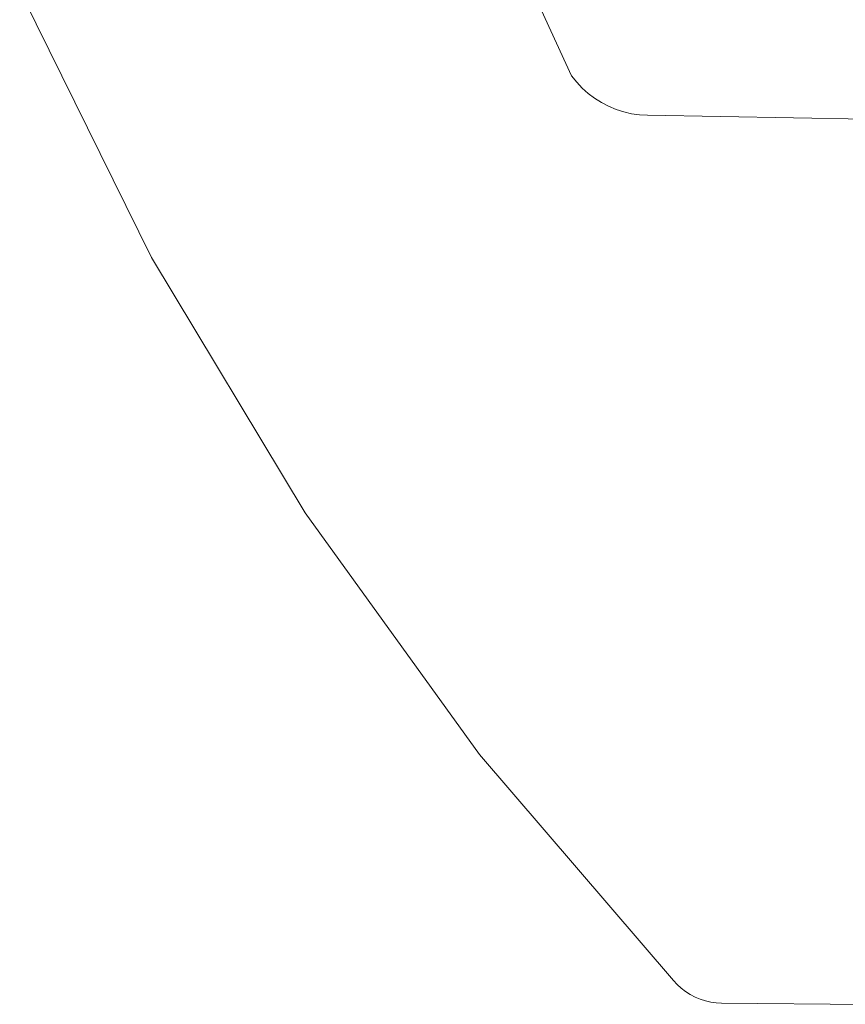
# Model space of a CAD drawing. Header units: millimetres. Extents: x 1865 to 2161, y 1201 to 1385.
# Tile 1 of 40: x 1874 to 1900, y 1216 to 1247. Entities that reach past the tile are written whole.
import ezdxf

# ---------------------------------------------------------------- set-up
doc = ezdxf.new("R2010")
doc.units = ezdxf.units.MM
doc.header["$LTSCALE"] = 25.4
doc.layers.add('Lighting-Moving Light', color=7, linetype='Continuous', lineweight=5)

# ---------------------------------------------------------------- blocks, each defined once
blk = doc.blocks.new('Group-1')
at = {"layer": 'Lighting-Moving Light', "color": 7, "linetype": 'Continuous', "lineweight": 5, "transparency": 33554687}
for points, invisible_edges in [([(-124.975, -39.654, -77.387), (-121.202, -47.861, -77.387), (-134.318, -53.529, -77.387), (-138.435, -45.187, -77.387)], 10), ([(-138.435, -45.187, -47.544), (-134.318, -53.529, -47.544), (-121.202, -47.861, -47.544), (-124.975, -39.654, -47.544)], 10), ([(-121.202, -47.861, -47.544), (-121.202, -47.861, -77.387), (-124.975, -39.654, -77.387), (-124.975, -39.654, -47.544)], 4), ([(-138.435, -45.187, -47.544), (-138.435, -45.187, -77.387), (-134.318, -53.529, -77.387), (-134.318, -53.529, -47.544)], 5), ([(-129.521, -61.498, -77.387), (-134.318, -53.529, -77.387), (-121.202, -47.861, -77.387), (-121.045, -48.058, -77.387)], 10), ([(-121.045, -48.058, -47.544), (-121.202, -47.861, -47.544), (-134.318, -53.529, -47.544), (-129.521, -61.498, -47.544)], 10), ([(-121.045, -48.058, -47.544), (-121.045, -48.058, -77.387), (-121.202, -47.861, -77.387), (-121.202, -47.861, -47.544)], 1), ([(-129.521, -61.498, -77.387), (-121.045, -48.058, -77.387), (-120.873, -48.241, -77.387)], 9), ([(-120.873, -48.241, -47.544), (-121.045, -48.058, -47.544), (-129.521, -61.498, -47.544)], 10), ([(-120.873, -48.241, -77.387), (-120.686, -48.409, -77.387), (-129.521, -61.498, -77.387)], 10), ([(-129.521, -61.498, -47.544), (-120.686, -48.409, -47.544), (-120.873, -48.241, -47.544)], 9), ([(-120.873, -48.241, -47.544), (-120.873, -48.241, -77.387), (-121.045, -48.058, -77.387), (-121.045, -48.058, -47.544)], 5), ([(-120.686, -48.409, -47.544), (-120.686, -48.409, -77.387), (-120.873, -48.241, -77.387), (-120.873, -48.241, -47.544)], 5), ([(-129.521, -61.498, -77.387), (-120.686, -48.409, -77.387), (-120.485, -48.561, -77.387)], 9), ([(-120.485, -48.561, -47.544), (-120.686, -48.409, -47.544), (-129.521, -61.498, -47.544)], 10), ([(-120.485, -48.561, -77.387), (-120.273, -48.695, -77.387), (-129.521, -61.498, -77.387)], 10), ([(-129.521, -61.498, -47.544), (-120.273, -48.695, -47.544), (-120.485, -48.561, -47.544)], 9), ([(-120.485, -48.561, -47.544), (-120.485, -48.561, -77.387), (-120.686, -48.409, -77.387), (-120.686, -48.409, -47.544)], 5), ([(-120.273, -48.695, -47.544), (-120.273, -48.695, -77.387), (-120.485, -48.561, -77.387), (-120.485, -48.561, -47.544)], 5), ([(-129.521, -61.498, -77.387), (-120.273, -48.695, -77.387), (-120.049, -48.811, -77.387)], 9), ([(-120.049, -48.811, -47.544), (-120.273, -48.695, -47.544), (-129.521, -61.498, -47.544)], 10), ([(-120.049, -48.811, -77.387), (-119.817, -48.908, -77.387), (-124.077, -69.041, -77.387), (-129.521, -61.498, -77.387)], 10), ([(-129.521, -61.498, -47.544), (-124.077, -69.041, -47.544), (-119.817, -48.908, -47.544), (-120.049, -48.811, -47.544)], 10), ([(-120.049, -48.811, -47.544), (-120.049, -48.811, -77.387), (-120.273, -48.695, -77.387), (-120.273, -48.695, -47.544)], 5), ([(-119.817, -48.908, -47.544), (-119.817, -48.908, -77.387), (-120.049, -48.811, -77.387), (-120.049, -48.811, -47.544)], 5), ([(-124.077, -69.041, -77.387), (-119.817, -48.908, -77.387), (-119.578, -48.985, -77.387)], 9), ([(-119.578, -48.985, -47.544), (-119.817, -48.908, -47.544), (-124.077, -69.041, -47.544)], 10), ([(-124.077, -69.041, -77.387), (-119.578, -48.985, -77.387), (-119.333, -49.041, -77.387)], 9), ([(-119.333, -49.041, -47.544), (-119.578, -48.985, -47.544), (-124.077, -69.041, -47.544)], 10), ([(-119.333, -49.041, -77.387), (-119.084, -49.077, -77.387), (-118.024, -76.104, -77.387), (-124.077, -69.041, -77.387)], 10), ([(-124.077, -69.041, -47.544), (-118.024, -76.104, -47.544), (-119.084, -49.077, -47.544), (-119.333, -49.041, -47.544)], 10), ([(-119.578, -48.985, -47.544), (-119.578, -48.985, -77.387), (-119.817, -48.908, -77.387), (-119.817, -48.908, -47.544)], 5), ([(-119.333, -49.041, -47.544), (-119.333, -49.041, -77.387), (-119.578, -48.985, -77.387), (-119.578, -48.985, -47.544)], 5), ([(-119.084, -49.077, -47.544), (-119.084, -49.077, -77.387), (-119.333, -49.041, -77.387), (-119.333, -49.041, -47.544)], 5), ([(-118.833, -49.092, -47.544), (-118.833, -49.092, -77.387), (-119.084, -49.077, -77.387), (-119.084, -49.077, -47.544)], 4), ([(-118.024, -76.104, -77.387), (-119.084, -49.077, -77.387), (-118.833, -49.092, -77.387)], 9), ([(-118.833, -49.092, -47.544), (-119.084, -49.077, -47.544), (-118.024, -76.104, -47.544)], 10), ([(-118.833, -49.092, -77.387), (-117.5, -76.539, -77.387), (-117.645, -76.448, -77.387)], 9), ([(-118.833, -49.092, -77.387), (-117.028, -76.735, -77.387), (-117.191, -76.683, -77.387), (-117.348, -76.618, -77.387)], 9), ([(-118.833, -49.092, -77.387), (-116.521, -76.805, -77.387), (-116.691, -76.796, -77.387)], 9), ([(-117.645, -76.448, -77.387), (-117.781, -76.344, -77.387), (-117.908, -76.229, -77.387), (-118.833, -49.092, -77.387)], 12), ([(-116.691, -76.796, -77.387), (-116.861, -76.773, -77.387), (-117.028, -76.735, -77.387), (-118.833, -49.092, -77.387)], 12), ([(-117.348, -76.618, -77.387), (-117.5, -76.539, -77.387), (-118.833, -49.092, -77.387)], 10), ([(-118.833, -49.092, -77.387), (-112, -49.211, -77.387), (-112, -76.845, -77.387), (-116.521, -76.805, -77.387)], 8), ([(-117.908, -76.229, -77.387), (-118.024, -76.104, -77.387), (-118.833, -49.092, -77.387)], 10), ([(-118.833, -49.092, -47.544), (-117.028, -76.735, -47.544), (-116.861, -76.773, -47.544), (-116.691, -76.796, -47.544)], 9), ([(-118.833, -49.092, -47.544), (-117.5, -76.539, -47.544), (-117.348, -76.618, -47.544)], 9), ([(-118.833, -49.092, -47.544), (-117.908, -76.229, -47.544), (-117.781, -76.344, -47.544), (-117.645, -76.448, -47.544)], 9), ([(-117.348, -76.618, -47.544), (-117.191, -76.683, -47.544), (-117.028, -76.735, -47.544), (-118.833, -49.092, -47.544)], 12), ([(-118.833, -49.092, -47.544), (-118.024, -76.104, -47.544), (-117.908, -76.229, -47.544)], 9), ([(-117.645, -76.448, -47.544), (-117.5, -76.539, -47.544), (-118.833, -49.092, -47.544)], 10), ([(-116.691, -76.796, -47.544), (-116.521, -76.805, -47.544), (-118.833, -49.092, -47.544)], 10), ([(-116.521, -76.805, -47.544), (-112, -76.845, -47.544), (-112, -49.211, -47.544), (-118.833, -49.092, -47.544)], 8), ([(-134.318, -53.529, -47.544), (-134.318, -53.529, -77.387), (-129.521, -61.498, -77.387), (-129.521, -61.498, -47.544)], 5), ([(-129.521, -61.498, -47.544), (-129.521, -61.498, -77.387), (-124.077, -69.041, -77.387), (-124.077, -69.041, -47.544)], 5), ([(-124.077, -69.041, -47.544), (-124.077, -69.041, -77.387), (-118.024, -76.104, -77.387), (-118.024, -76.104, -47.544)], 1), ([(-118.024, -76.104, -47.544), (-118.024, -76.104, -77.387), (-117.908, -76.229, -77.387), (-117.908, -76.229, -47.544)], 4), ([(-117.908, -76.229, -47.544), (-117.908, -76.229, -77.387), (-117.781, -76.344, -77.387), (-117.781, -76.344, -47.544)], 5), ([(-117.781, -76.344, -47.544), (-117.781, -76.344, -77.387), (-117.645, -76.448, -77.387), (-117.645, -76.448, -47.544)], 5), ([(-117.645, -76.448, -47.544), (-117.645, -76.448, -77.387), (-117.5, -76.539, -77.387), (-117.5, -76.539, -47.544)], 5), ([(-117.5, -76.539, -47.544), (-117.5, -76.539, -77.387), (-117.348, -76.618, -77.387), (-117.348, -76.618, -47.544)], 5), ([(-117.348, -76.618, -47.544), (-117.348, -76.618, -77.387), (-117.191, -76.683, -77.387), (-117.191, -76.683, -47.544)], 5), ([(-117.191, -76.683, -47.544), (-117.191, -76.683, -77.387), (-117.028, -76.735, -77.387), (-117.028, -76.735, -47.544)], 5), ([(-117.028, -76.735, -47.544), (-117.028, -76.735, -77.387), (-116.861, -76.773, -77.387), (-116.861, -76.773, -47.544)], 5), ([(-116.861, -76.773, -47.544), (-116.861, -76.773, -77.387), (-116.691, -76.796, -77.387), (-116.691, -76.796, -47.544)], 5), ([(-116.691, -76.796, -47.544), (-116.691, -76.796, -77.387), (-116.521, -76.805, -77.387), (-116.521, -76.805, -47.544)], 1)]:
    blk.add_3dface(points, dxfattribs=dict(at, invisible_edges=invisible_edges))
for points in [[(-112, -49.211, -47.544), (-112, -49.211, -77.387), (-118.833, -49.092, -77.387), (-118.833, -49.092, -47.544)], [(-112, -76.845, -77.387), (-112, -76.845, -47.544), (-116.521, -76.805, -47.544), (-116.521, -76.805, -77.387)]]:
    blk.add_3dface(points, dxfattribs=at)
at = {"layer": 'Lighting-Moving Light', "color": 0, "flags": 1}
for tag in ['Yoke', '3D_Symbol_Name', 'Weight', 'Weight', 'Wattage', 'Candlepower', 'Body', 'Model_Name', 'Beam_Angle', 'Field_Angle', 'Remarks', 'Beam_Angle_2', 'Field_Angle_2', 'Num_Channels', 'Frame_Size', 'Device_Type', 'FixtureID', 'Frame_Size', 'Base', 'Lens', 'Inst_Type', 'Lamp']:
    blk.add_attdef(tag, (-144.25, -164.904), '', height=0.18, dxfattribs=at)

msp = doc.modelspace()

# ---------------------------------------------------------------- block references
at = {"layer": 'Lighting-Moving Light', "color": 7, "transparency": 33554687}
msp.add_blockref('Group-1', (2012.623, 1292.88), dxfattribs=at)

doc.saveas('drawing.dxf')
